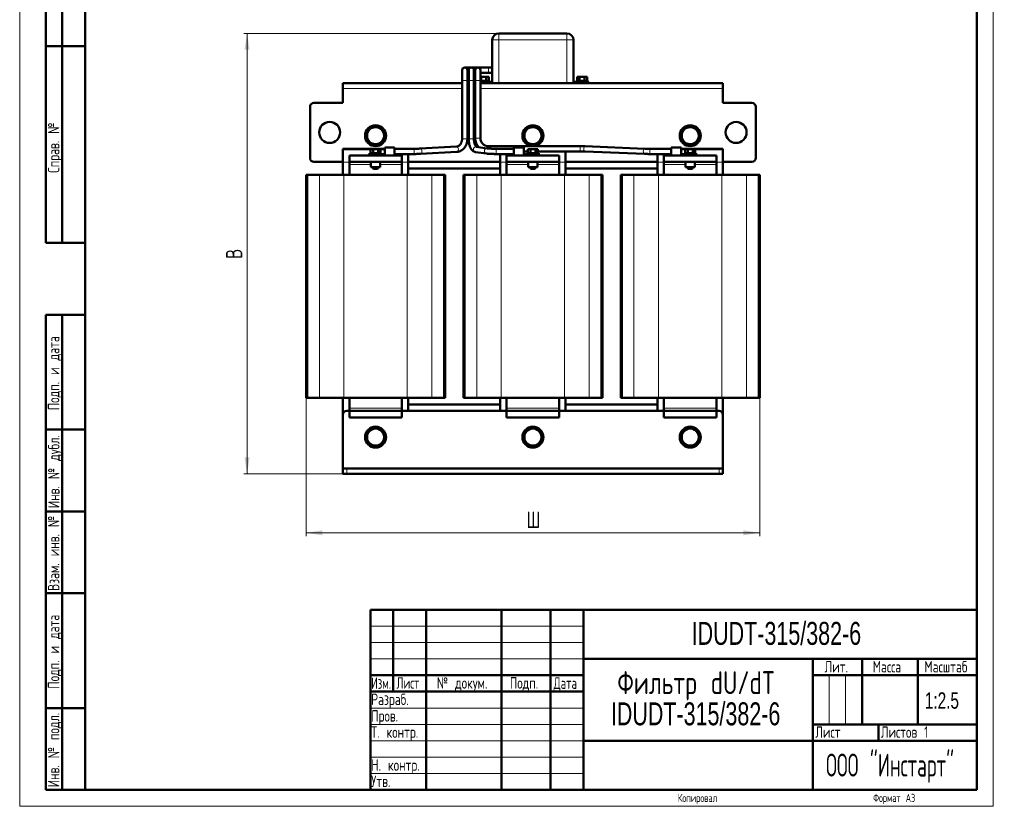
# Model space of a CAD drawing. Header units: millimetres. Extents: x 0 to 751, y 0 to 1050.
# Tile 1 of 2: x 0 to 751, y 0 to 600. Entities that reach past the tile are written whole.
import ezdxf

# ---------------------------------------------------------------- set-up
doc = ezdxf.new("R2010")
doc.units = ezdxf.units.MM
doc.header["$LTSCALE"] = 2.5
doc.linetypes.add('SLD-Сплошная', pattern=[0])
doc.styles.add('SLDTEXTSTYLE0', font='TXT', dxfattribs={"width": 0.7})
doc.styles.add('SLDTEXTSTYLE1', font='TXT', dxfattribs={"width": 0.7, "bigfont": 'bigfont'})
doc.styles.add('SLDTEXTSTYLE2', font='TXT', dxfattribs={"width": 0.705079, "bigfont": 'bigfont'})
doc.styles.add('SLDTEXTSTYLE3', font='TXT', dxfattribs={"width": 0.648852, "bigfont": 'bigfont'})
doc.styles.add('SLDTEXTSTYLE4', font='TXT', dxfattribs={"width": 0.632021, "bigfont": 'bigfont'})
doc.styles.add('SLDTEXTSTYLE5', font='TXT', dxfattribs={"width": 0.625377, "bigfont": 'bigfont'})
doc.styles.add('SLDTEXTSTYLE6', font='TXT', dxfattribs={"width": 0.578033, "bigfont": 'bigfont'})
doc.dimstyles.new('SLDDIMSTYLE0', dxfattribs={"dimtxt": 12.5, "dimasz": 12.5, "dimexe": 0, "dimexo": 0.0625, "dimgap": 3.125, "dimtad": 2, "dimdec": 1, "dimrnd": 1e-09, "dimzin": 12, "dimdsep": 46, "dimtxsty": 'SLDTEXTSTYLE0', "dimsah": 1, "dimcen": 0.09, "dimadec": 0, "dimazin": 3, "dimtfac": 1, "dimtdec": 3, "dimtofl": 0, "dimtmove": 0, "dimatfit": 3, "dimfxl": 0, "dimfrac": 2, "dimtolj": 1, "dimtzin": 12, "dimarcsym": 0})

# ---------------------------------------------------------------- blocks, each defined once
blk = doc.blocks.new('SW_NOTE_0')
at = {"color": 0, "linetype": 'Continuous', "lineweight": 0, "char_height": 17.5, "attachment_point": 2}
for s, insert, style in [('Фильтр dU/dT', (65.62, 22.49), 'SLDTEXTSTYLE1'), ('IDUDT-315/382-6', (65.21, -1.26), 'SLDTEXTSTYLE0')]:
    blk.add_mtext(s, dxfattribs=dict(at, insert=insert, style=style))
blk = doc.blocks.new('_D')
at = {"color": 7, "linetype": 'SLD-Сплошная', "lineweight": 0}
for p, q in [((218.44, 311.64), (218.44, 206.17)), ((564.44, 311.64), (564.44, 206.17)), ((218.44, 208.67), (564.44, 208.67))]:
    blk.add_line(p, q, dxfattribs=at)
at = {"color": 7, "linetype": 'SLD-Сплошная', "lineweight": 18}
for points in [[(218.44, 208.67), (230.94, 206.74), (230.94, 210.59)], [(564.44, 208.67), (551.94, 210.59), (551.94, 206.74)]]:
    blk.add_solid(points, dxfattribs=at)
at = {"color": 7, "linetype": 'SLD-Сплошная', "lineweight": 18, "insert": (386.55, 224.78), "char_height": 12.5, "attachment_point": 1, "style": 'SLDTEXTSTYLE1'}
blk.add_mtext('Ш', dxfattribs=at)
blk = doc.blocks.new('_D_1')
at = {"color": 7, "linetype": 'SLD-Сплошная', "lineweight": 0}
for p, q in [((365.41, 589.67), (170.94, 589.67)), ((173.44, 253.67), (173.44, 589.67)), ((249.41, 253.67), (170.94, 253.67))]:
    blk.add_line(p, q, dxfattribs=at)
at = {"color": 7, "linetype": 'SLD-Сплошная', "lineweight": 18}
for points in [[(173.44, 589.67), (171.51, 577.17), (175.36, 577.17)], [(173.44, 253.67), (175.36, 266.17), (171.51, 266.17)]]:
    blk.add_solid(points, dxfattribs=at)
at = {"color": 7, "linetype": 'SLD-Сплошная', "lineweight": 18, "insert": (157.32, 417.66), "char_height": 12.5, "attachment_point": 1, "rotation": 90, "style": 'SLDTEXTSTYLE1'}
blk.add_mtext('В', dxfattribs=at)

msp = doc.modelspace()

# ---------------------------------------------------------------- linework, layer by layer
at = {"color": 7, "linetype": 'SLD-Сплошная', "lineweight": 18}
for p, q in [((0, 1050), (0, 0)), ((742.5, 1050), (742.5, 0)), ((267.5, 137.5), (430, 137.5)), ((267.5, 125), (430, 125)), ((267.5, 112.5), (430, 112.5)), ((617.5, 100), (617.5, 62.5)), ((630, 100), (630, 62.5)), ((267.5, 75), (430, 75)), ((267.5, 62.5), (430, 62.5)), ((267.5, 50), (430, 50)), ((267.5, 37.5), (430, 37.5)), ((267.5, 25), (430, 25)), ((0, 0), (742.5, 0))]:
    msp.add_line(p, q, dxfattribs=at)
at = {"color": 7, "linetype": 'SLD-Сплошная', "lineweight": 50}
for p, q in [((50, 1037.5), (50, 12.5)), ((50, 1037.5), (50, 12.5)), ((730, 12.5), (730, 1037.5)), ((20, 430), (20, 730)), ((20, 430), (20, 730)), ((32.5, 430), (32.5, 730)), ((32.5, 430), (32.5, 730)), ((417.44, 589.67), (365.44, 589.67)), ((20, 580), (50, 580)), ((50, 580), (20, 580)), ((360.44, 584.67), (360.44, 552.67)), ((422.44, 552.67), (422.44, 584.67)), ((344.48, 563.67), (339.48, 563.67)), ((349.48, 563.67), (344.48, 563.67)), ((357.48, 563.67), (349.48, 563.67)), ((360.44, 563.67), (357.48, 563.67)), ((337.48, 561.67), (337.48, 553.67)), ((341.48, 553.67), (341.48, 561.67)), ((341.48, 559.67), (342.48, 559.67)), ((342.48, 561.67), (342.48, 553.67)), ((346.48, 553.67), (346.48, 561.67)), ((346.48, 559.67), (347.48, 559.67)), ((347.48, 561.67), (347.48, 553.67)), ((351.48, 553.67), (351.48, 561.67)), ((351.48, 559.67), (357.48, 559.67)), ((351.48, 556.47), (352.03, 556.47)), ((352.03, 553.47), (352.03, 556.47)), ((352.03, 556.47), (355.84, 556.47)), ((355.84, 553.47), (355.84, 556.47)), ((355.84, 556.47), (357.75, 556.47)), ((357.48, 559.67), (360.44, 559.67)), ((357.75, 553.47), (357.75, 556.47)), ((425.13, 553.47), (425.13, 556.47)), ((425.13, 556.47), (427.03, 556.47)), ((427.03, 553.47), (427.03, 556.47)), ((427.03, 556.47), (430.84, 556.47)), ((430.84, 553.47), (430.84, 556.47)), ((430.84, 556.47), (432.75, 556.47)), ((432.75, 553.47), (432.75, 556.47)), ((337.48, 551.67), (246.44, 551.67)), ((246.44, 551.67), (246.44, 547.67)), ((337.48, 553.67), (337.48, 509.32)), ((341.48, 509.32), (341.48, 553.67)), ((342.48, 551.67), (341.48, 551.67)), ((342.48, 553.67), (342.48, 509.17)), ((346.48, 509.17), (346.48, 553.67)), ((347.48, 551.67), (346.48, 551.67)), ((347.48, 553.67), (347.48, 509.67)), ((351.48, 509.67), (351.48, 553.67)), ((351.48, 553.47), (358.44, 553.47)), ((351.48, 552.67), (360.44, 552.67)), ((360.44, 551.67), (351.48, 551.67)), ((358.44, 552.67), (358.44, 553.47)), ((360.44, 552.67), (360.44, 551.67)), ((365.44, 551.67), (360.44, 551.67)), ((417.44, 551.67), (365.44, 551.67)), ((422.44, 551.67), (417.44, 551.67)), ((422.44, 551.67), (422.44, 552.67)), ((422.44, 552.67), (433.23, 552.67)), ((536.44, 551.67), (422.44, 551.67)), ((424.44, 553.47), (424.44, 552.67)), ((424.44, 553.47), (433.44, 553.47)), ((433.91, 552.67), (433.23, 552.67)), ((433.44, 552.67), (433.44, 553.47)), ((433.91, 551.67), (433.91, 552.67)), ((536.44, 547.67), (536.44, 551.67)), ((246.44, 547.67), (246.44, 536.67)), ((536.44, 536.67), (536.44, 547.67)), ((221.44, 533.67), (221.44, 494.67)), ((246.44, 536.67), (224.44, 536.67)), ((558.44, 536.67), (536.44, 536.67)), ((561.44, 494.67), (561.44, 533.67)), ((271.44, 519.17), (268.19, 517.3)), ((274.69, 517.3), (271.44, 519.17)), ((391.44, 519.17), (388.19, 517.3)), ((394.69, 517.3), (391.44, 519.17)), ((511.44, 519.17), (508.19, 517.3)), ((514.69, 517.3), (511.44, 519.17)), ((268.19, 517.3), (264.94, 515.42)), ((264.94, 515.42), (264.94, 511.67)), ((264.94, 511.67), (264.94, 507.91)), ((277.94, 515.42), (274.69, 517.3)), ((277.94, 511.67), (277.94, 515.42)), ((277.94, 507.91), (277.94, 511.67)), ((388.19, 517.3), (384.94, 515.42)), ((384.94, 515.42), (384.94, 511.67)), ((384.94, 511.67), (384.94, 507.91)), ((397.94, 515.42), (394.69, 517.3)), ((397.94, 511.67), (397.94, 515.42)), ((397.94, 507.91), (397.94, 511.67)), ((508.19, 517.3), (504.94, 515.42)), ((504.94, 515.42), (504.94, 511.67)), ((504.94, 511.67), (504.94, 507.91)), ((517.94, 515.42), (514.69, 517.3)), ((517.94, 511.67), (517.94, 515.42)), ((517.94, 507.91), (517.94, 511.67)), ((264.94, 507.91), (268.19, 506.04)), ((268.19, 506.04), (271.44, 504.16)), ((271.44, 504.16), (274.69, 506.04)), ((274.69, 506.04), (277.94, 507.91)), ((333.3, 503.33), (305.53, 501.79)), ((427.39, 503.67), (357.48, 503.67)), ((384.94, 507.91), (388.19, 506.04)), ((388.19, 506.04), (391.44, 504.16)), ((391.44, 504.16), (394.69, 506.04)), ((394.69, 506.04), (397.94, 507.91)), ((476.74, 501.75), (431.39, 503.59)), ((504.94, 507.91), (508.19, 506.04)), ((508.19, 506.04), (511.44, 504.16)), ((511.44, 504.16), (514.69, 506.04)), ((514.69, 506.04), (517.94, 507.91)), ((246.44, 501.42), (246.44, 501.67)), ((246.44, 501.67), (278.43, 501.67)), ((246.44, 501.42), (278.43, 501.42)), ((246.44, 501.42), (246.44, 491.42)), ((251.44, 491.67), (251.44, 496.67)), ((251.44, 496.67), (291.44, 496.67)), ((266.94, 498.33), (266.94, 497.53)), ((266.94, 498.33), (275.94, 498.33)), ((266.94, 497.53), (274.27, 497.53)), ((267.63, 498.33), (267.63, 501.33)), ((267.63, 501.33), (269.53, 501.33)), ((267.68, 496.67), (267.68, 497.53)), ((269.53, 498.33), (269.53, 501.33)), ((269.53, 501.33), (273.34, 501.33)), ((273.34, 498.33), (273.34, 501.33)), ((273.34, 501.33), (275.25, 501.33)), ((274.27, 497.53), (278.43, 497.53)), ((275.25, 498.33), (275.25, 501.33)), ((275.94, 497.53), (275.94, 498.33)), ((285.95, 502.69), (278.43, 502.69)), ((278.43, 502.69), (278.43, 497.28)), ((278.43, 497.28), (278.43, 496.67)), ((285.95, 496.67), (285.95, 502.69)), ((300.77, 501.68), (285.95, 501.68)), ((285.95, 497.68), (300.77, 497.68)), ((291.44, 496.67), (291.44, 491.67)), ((296.44, 497.68), (296.44, 491.42)), ((305.75, 497.8), (333.52, 499.33)), ((347.6, 499.2), (355.98, 498.01)), ((356.54, 501.97), (348.16, 503.16)), ((376.92, 501.68), (363.39, 501.68)), ((363.39, 497.68), (376.92, 497.68)), ((366.44, 497.68), (366.44, 491.42)), ((371.44, 491.67), (371.44, 496.67)), ((371.44, 496.67), (411.44, 496.67)), ((384.45, 502.69), (376.92, 502.69)), ((376.92, 502.69), (376.92, 499.68)), ((376.92, 499.68), (376.92, 496.67)), ((384.45, 497.28), (384.45, 502.69)), ((384.45, 499.67), (387.63, 499.67)), ((384.45, 497.53), (388.6, 497.53)), ((384.45, 496.67), (384.45, 497.28)), ((386.94, 498.33), (386.94, 497.53)), ((386.94, 498.33), (395.94, 498.33)), ((387.63, 498.33), (387.63, 501.33)), ((387.63, 501.33), (389.53, 501.33)), ((388.6, 497.53), (395.94, 497.53)), ((389.53, 498.33), (389.53, 501.33)), ((389.53, 501.33), (393.34, 501.33)), ((393.34, 498.33), (393.34, 501.33)), ((393.34, 501.33), (395.25, 501.33)), ((395.19, 496.67), (395.19, 497.53)), ((395.25, 498.33), (395.25, 501.33)), ((395.25, 499.67), (427.39, 499.67)), ((395.94, 497.53), (395.94, 498.33)), ((411.44, 496.67), (411.44, 491.67)), ((416.44, 499.67), (416.44, 491.42)), ((431.23, 499.59), (476.58, 497.75)), ((496.92, 501.68), (480.58, 501.68)), ((480.58, 497.68), (496.92, 497.68)), ((486.44, 497.68), (486.44, 491.42)), ((491.44, 491.67), (491.44, 496.67)), ((491.44, 496.67), (531.44, 496.67)), ((504.45, 502.69), (496.92, 502.69)), ((496.92, 502.69), (496.92, 499.68)), ((496.92, 499.68), (496.92, 496.67)), ((504.45, 497.28), (504.45, 502.69)), ((504.45, 501.67), (536.44, 501.67)), ((504.45, 501.42), (536.44, 501.42)), ((504.45, 497.53), (508.6, 497.53)), ((504.45, 496.67), (504.45, 497.28)), ((506.94, 498.33), (506.94, 497.53)), ((506.94, 498.33), (515.94, 498.33)), ((507.63, 498.33), (507.63, 501.33)), ((507.63, 501.33), (509.53, 501.33)), ((508.6, 497.53), (515.94, 497.53)), ((509.53, 498.33), (509.53, 501.33)), ((509.53, 501.33), (513.34, 501.33)), ((513.34, 498.33), (513.34, 501.33)), ((513.34, 501.33), (515.25, 501.33)), ((515.19, 496.67), (515.19, 497.53)), ((515.25, 498.33), (515.25, 501.33)), ((515.94, 497.53), (515.94, 498.33)), ((531.44, 496.67), (531.44, 491.67)), ((536.44, 501.67), (536.44, 501.42)), ((536.44, 501.42), (536.44, 491.42)), ((224.44, 491.67), (246.44, 491.67)), ((246.44, 491.42), (246.44, 481.67)), ((251.44, 491.67), (291.44, 491.67)), ((251.44, 491.67), (251.44, 489.67)), ((251.44, 489.67), (251.44, 481.67)), ((267.94, 491.67), (267.94, 487.67)), ((274.94, 487.67), (274.94, 491.67)), ((291.44, 491.67), (291.44, 489.67)), ((291.44, 489.67), (291.44, 481.67)), ((296.44, 491.67), (366.44, 491.67)), ((296.44, 491.42), (296.44, 481.67)), ((366.44, 491.42), (366.44, 481.67)), ((371.44, 491.67), (411.44, 491.67)), ((371.44, 491.67), (371.44, 489.67)), ((371.44, 489.67), (371.44, 481.67)), ((387.94, 491.67), (387.94, 487.67)), ((394.94, 487.67), (394.94, 491.67)), ((411.44, 491.67), (411.44, 489.67)), ((411.44, 489.67), (411.44, 481.67)), ((416.44, 491.67), (486.44, 491.67)), ((416.44, 491.42), (416.44, 481.67)), ((486.44, 491.42), (486.44, 481.67)), ((491.44, 491.67), (531.44, 491.67)), ((491.44, 491.67), (491.44, 489.67)), ((491.44, 489.67), (491.44, 481.67)), ((507.94, 491.67), (507.94, 487.67)), ((514.94, 487.67), (514.94, 491.67)), ((531.44, 491.67), (531.44, 489.67)), ((531.44, 489.67), (531.44, 481.67)), ((536.44, 491.67), (558.44, 491.67)), ((536.44, 491.42), (536.44, 481.67)), ((218.44, 481.67), (218.44, 311.67)), ((219.71, 481.67), (218.44, 481.67)), ((228.57, 481.67), (219.71, 481.67)), ((247.3, 481.67), (228.57, 481.67)), ((295.58, 481.67), (247.3, 481.67)), ((267.94, 487.67), (274.94, 487.67)), ((269.44, 487.67), (269.44, 486.83)), ((269.44, 486.83), (269.94, 486.33)), ((269.44, 486.83), (271.44, 486.83)), ((269.94, 486.33), (271.44, 486.33)), ((271.44, 486.83), (273.44, 486.83)), ((271.44, 486.33), (272.94, 486.33)), ((272.94, 486.33), (273.44, 486.83)), ((273.44, 486.83), (273.44, 487.67)), ((314.3, 481.67), (295.58, 481.67)), ((296.44, 486.67), (366.44, 486.67)), ((323.16, 481.67), (314.3, 481.67)), ((324.44, 481.67), (323.16, 481.67)), ((324.44, 311.67), (324.44, 481.67)), ((338.44, 481.67), (338.44, 311.67)), ((339.71, 481.67), (338.44, 481.67)), ((348.57, 481.67), (339.71, 481.67)), ((367.3, 481.67), (348.57, 481.67)), ((415.58, 481.67), (367.3, 481.67)), ((387.94, 487.67), (394.94, 487.67)), ((389.44, 487.67), (389.44, 486.83)), ((389.44, 486.83), (389.94, 486.33)), ((389.44, 486.83), (391.44, 486.83)), ((389.94, 486.33), (391.44, 486.33)), ((391.44, 486.83), (393.44, 486.83)), ((391.44, 486.33), (392.94, 486.33)), ((392.94, 486.33), (393.44, 486.83)), ((393.44, 486.83), (393.44, 487.67)), ((434.3, 481.67), (415.58, 481.67)), ((416.44, 486.67), (486.44, 486.67)), ((443.16, 481.67), (434.3, 481.67)), ((444.44, 481.67), (443.16, 481.67)), ((444.44, 311.67), (444.44, 481.67)), ((458.44, 481.67), (458.44, 311.67)), ((459.71, 481.67), (458.44, 481.67)), ((468.57, 481.67), (459.71, 481.67)), ((487.3, 481.67), (468.57, 481.67)), ((535.58, 481.67), (487.3, 481.67)), ((507.94, 487.67), (514.94, 487.67)), ((509.44, 487.67), (509.44, 486.83)), ((509.44, 486.83), (509.94, 486.33)), ((509.44, 486.83), (511.44, 486.83)), ((509.94, 486.33), (511.44, 486.33)), ((511.44, 486.83), (513.44, 486.83)), ((511.44, 486.33), (512.94, 486.33)), ((512.94, 486.33), (513.44, 486.83)), ((513.44, 486.83), (513.44, 487.67)), ((554.3, 481.67), (535.58, 481.67)), ((563.16, 481.67), (554.3, 481.67)), ((564.44, 481.67), (563.16, 481.67)), ((564.44, 311.67), (564.44, 481.67)), ((20, 430), (50, 430)), ((20, 12.5), (20, 375)), ((20, 375), (50, 375)), ((32.5, 12.5), (32.5, 375)), ((219.71, 311.67), (218.44, 311.67)), ((228.57, 311.67), (219.71, 311.67)), ((247.3, 311.67), (228.57, 311.67)), ((246.44, 311.67), (246.44, 298.67)), ((295.58, 311.67), (247.3, 311.67)), ((251.44, 303.67), (251.44, 311.67)), ((291.44, 303.67), (291.44, 311.67)), ((314.3, 311.67), (295.58, 311.67)), ((296.44, 301.67), (296.44, 311.67)), ((323.16, 311.67), (314.3, 311.67)), ((324.44, 311.67), (323.16, 311.67)), ((339.71, 311.67), (338.44, 311.67)), ((348.57, 311.67), (339.71, 311.67)), ((367.3, 311.67), (348.57, 311.67)), ((366.44, 311.67), (366.44, 301.67)), ((415.58, 311.67), (367.3, 311.67)), ((371.44, 303.67), (371.44, 311.67)), ((411.44, 303.67), (411.44, 311.67)), ((434.3, 311.67), (415.58, 311.67)), ((416.44, 301.67), (416.44, 311.67)), ((443.16, 311.67), (434.3, 311.67)), ((444.44, 311.67), (443.16, 311.67)), ((459.71, 311.67), (458.44, 311.67)), ((468.57, 311.67), (459.71, 311.67)), ((487.3, 311.67), (468.57, 311.67)), ((486.44, 311.67), (486.44, 301.67)), ((535.58, 311.67), (487.3, 311.67)), ((491.44, 303.67), (491.44, 311.67)), ((531.44, 303.67), (531.44, 311.67)), ((554.3, 311.67), (535.58, 311.67)), ((536.44, 298.67), (536.44, 311.67)), ((563.16, 311.67), (554.3, 311.67)), ((564.44, 311.67), (563.16, 311.67)), ((251.44, 301.67), (249.44, 301.67)), ((251.44, 301.67), (251.44, 303.67)), ((251.44, 301.67), (291.44, 301.67)), ((251.44, 296.67), (251.44, 301.67)), ((291.44, 301.67), (291.44, 303.67)), ((291.44, 296.67), (291.44, 301.67)), ((371.44, 301.67), (291.44, 301.67)), ((366.44, 306.67), (296.44, 306.67)), ((371.44, 301.67), (371.44, 303.67)), ((371.44, 301.67), (411.44, 301.67)), ((371.44, 296.67), (371.44, 301.67)), ((411.44, 301.67), (411.44, 303.67)), ((411.44, 296.67), (411.44, 301.67)), ((491.44, 301.67), (411.44, 301.67)), ((486.44, 306.67), (416.44, 306.67)), ((491.44, 301.67), (491.44, 303.67)), ((491.44, 301.67), (531.44, 301.67)), ((491.44, 296.67), (491.44, 301.67)), ((531.44, 301.67), (531.44, 303.67)), ((531.44, 296.67), (531.44, 301.67)), ((533.44, 301.67), (531.44, 301.67)), ((246.44, 298.67), (246.44, 257.67)), ((251.44, 296.67), (291.44, 296.67)), ((371.44, 296.67), (411.44, 296.67)), ((491.44, 296.67), (531.44, 296.67)), ((536.44, 298.67), (536.44, 257.67)), ((50, 287.5), (20, 287.5)), ((268.19, 287.3), (264.94, 285.42)), ((264.94, 285.42), (264.94, 281.67)), ((271.44, 289.17), (268.19, 287.3)), ((274.69, 287.3), (271.44, 289.17)), ((277.94, 285.42), (274.69, 287.3)), ((277.94, 281.67), (277.94, 285.42)), ((388.19, 287.3), (384.94, 285.42)), ((384.94, 285.42), (384.94, 281.67)), ((391.44, 289.17), (388.19, 287.3)), ((394.69, 287.3), (391.44, 289.17)), ((397.94, 285.42), (394.69, 287.3)), ((397.94, 281.67), (397.94, 285.42)), ((508.19, 287.3), (504.94, 285.42)), ((504.94, 285.42), (504.94, 281.67)), ((511.44, 289.17), (508.19, 287.3)), ((514.69, 287.3), (511.44, 289.17)), ((517.94, 285.42), (514.69, 287.3)), ((517.94, 281.67), (517.94, 285.42)), ((264.94, 281.67), (264.94, 277.91)), ((264.94, 277.91), (268.19, 276.04)), ((274.69, 276.04), (277.94, 277.91)), ((277.94, 277.91), (277.94, 281.67)), ((384.94, 281.67), (384.94, 277.91)), ((384.94, 277.91), (388.19, 276.04)), ((394.69, 276.04), (397.94, 277.91)), ((397.94, 277.91), (397.94, 281.67)), ((504.94, 281.67), (504.94, 277.91)), ((504.94, 277.91), (508.19, 276.04)), ((514.69, 276.04), (517.94, 277.91)), ((517.94, 277.91), (517.94, 281.67)), ((268.19, 276.04), (271.44, 274.16)), ((271.44, 274.16), (274.69, 276.04)), ((388.19, 276.04), (391.44, 274.16)), ((391.44, 274.16), (394.69, 276.04)), ((508.19, 276.04), (511.44, 274.16)), ((511.44, 274.16), (514.69, 276.04)), ((246.44, 257.67), (246.44, 253.67)), ((249.44, 257.67), (246.44, 257.67)), ((533.44, 257.67), (249.44, 257.67)), ((536.44, 257.67), (533.44, 257.67)), ((536.44, 257.67), (536.44, 253.67)), ((246.44, 253.67), (249.44, 253.67)), ((249.44, 253.67), (533.44, 253.67)), ((533.44, 253.67), (536.44, 253.67)), ((50, 225), (20, 225)), ((50, 162.5), (20, 162.5)), ((267.5, 150), (730, 150)), ((267.5, 150), (267.5, 12.5)), ((285, 87.5), (285, 150)), ((310, 150), (310, 12.5)), ((367.5, 150), (367.5, 12.5)), ((405, 150), (405, 12.5)), ((430, 150), (430, 12.5)), ((430, 112.5), (730, 112.5)), ((605, 112.5), (605, 12.5)), ((642.5, 112.5), (642.5, 62.5)), ((685, 112.5), (685, 62.5)), ((267.5, 100), (430, 100)), ((605, 100), (730, 100)), ((267.5, 87.5), (430, 87.5)), ((20, 75), (50, 75)), ((605, 62.5), (730, 62.5)), ((655, 62.5), (655, 50)), ((430, 50), (730, 50)), ((20, 12.5), (50, 12.5)), ((50, 12.5), (730, 12.5))]:
    msp.add_line(p, q, dxfattribs=at)
at = {"color": 8, "linetype": 'SLD-Сплошная', "lineweight": 18}
for p, q in [((365.44, 584.67), (365.44, 589.67)), ((417.44, 584.67), (417.44, 589.67)), ((365.44, 584.67), (360.44, 584.67)), ((365.44, 584.67), (417.44, 584.67)), ((365.44, 551.67), (365.44, 584.67)), ((422.44, 584.67), (417.44, 584.67)), ((417.44, 584.67), (417.44, 551.67)), ((357.48, 559.67), (357.48, 563.67)), ((337.48, 553.67), (339.48, 553.67)), ((339.48, 553.67), (341.48, 553.67)), ((342.48, 553.67), (344.48, 553.67)), ((344.48, 553.67), (346.48, 553.67)), ((349.48, 553.67), (347.48, 553.67)), ((351.48, 553.67), (349.48, 553.67)), ((433.23, 552.67), (433.23, 551.67)), ((337.48, 547.67), (246.44, 547.67)), ((342.48, 547.67), (341.48, 547.67)), ((347.48, 547.67), (346.48, 547.67)), ((536.44, 547.67), (351.48, 547.67)), ((337.48, 509.32), (339.48, 509.32)), ((339.48, 509.32), (341.48, 509.32)), ((342.48, 509.17), (344.48, 509.17)), ((344.48, 509.17), (346.48, 509.17)), ((351.48, 509.67), (347.48, 509.67)), ((357.48, 503.67), (357.48, 501.88)), ((427.39, 499.67), (427.39, 503.67)), ((273.58, 496.67), (273.58, 497.53)), ((300.77, 501.68), (300.77, 499.53)), ((300.77, 499.53), (300.77, 497.68)), ((363.39, 499.53), (363.39, 501.68)), ((363.39, 497.68), (363.39, 499.53)), ((389.3, 497.53), (389.3, 496.67)), ((480.58, 499.53), (480.58, 501.68)), ((480.58, 497.68), (480.58, 499.53)), ((509.3, 497.53), (509.3, 496.67)), ((251.44, 491.42), (246.44, 491.42)), ((267.94, 489.67), (251.44, 489.67)), ((291.44, 489.67), (274.94, 489.67)), ((296.44, 491.42), (291.44, 491.42)), ((371.44, 491.42), (366.44, 491.42)), ((387.94, 489.67), (371.44, 489.67)), ((411.44, 489.67), (394.94, 489.67)), ((416.44, 491.42), (411.44, 491.42)), ((491.44, 491.42), (486.44, 491.42)), ((507.94, 489.67), (491.44, 489.67)), ((531.44, 489.67), (514.94, 489.67)), ((536.44, 491.42), (531.44, 491.42)), ((219.71, 311.67), (219.71, 481.67)), ((228.57, 481.67), (228.57, 311.67)), ((247.3, 311.67), (247.3, 481.67)), ((295.58, 481.67), (295.58, 311.67)), ((314.3, 311.67), (314.3, 481.67)), ((323.16, 481.67), (323.16, 311.67)), ((339.71, 311.67), (339.71, 481.67)), ((348.57, 481.67), (348.57, 311.67)), ((367.3, 311.67), (367.3, 481.67)), ((415.58, 481.67), (415.58, 311.67)), ((434.3, 311.67), (434.3, 481.67)), ((443.16, 481.67), (443.16, 311.67)), ((459.71, 311.67), (459.71, 481.67)), ((468.57, 481.67), (468.57, 311.67)), ((487.3, 311.67), (487.3, 481.67)), ((535.58, 481.67), (535.58, 311.67)), ((554.3, 311.67), (554.3, 481.67)), ((563.16, 481.67), (563.16, 311.67)), ((291.44, 303.67), (251.44, 303.67)), ((411.44, 303.67), (371.44, 303.67)), ((531.44, 303.67), (491.44, 303.67)), ((249.44, 253.67), (249.44, 257.67)), ((533.44, 257.67), (533.44, 253.67))]:
    msp.add_line(p, q, dxfattribs=at)
at = {"color": 8, "linetype": 'SLD-Сплошная', "lineweight": 18, "flags": 128}
for points in [[(333.3, 503.33), (333.34, 503.33), (333.81, 503.18), (334.22, 502.74), (334.5, 502.09), (334.62, 501.33), (334.55, 500.57), (334.31, 499.92), (333.94, 499.48), (333.52, 499.33)], [(431.23, 499.59), (430.94, 499.7), (430.62, 500.09), (430.41, 500.71), (430.33, 501.47), (430.41, 502.24), (430.62, 502.91), (430.94, 503.39), (431.31, 503.59), (431.39, 503.59)], [(305.52, 501.79), (305.57, 501.79), (306.04, 501.64), (306.45, 501.21), (306.73, 500.56), (306.85, 499.79)], [(306.85, 499.79), (306.79, 499.03), (306.55, 498.38), (306.17, 497.95), (305.74, 497.8)], [(347.6, 499.2), (347.14, 499.34), (346.58, 499.77), (346.21, 500.42), (346.1, 501.18), (346.26, 501.95), (346.66, 502.59), (347.25, 503.03), (347.94, 503.18), (348.16, 503.16)], [(356, 498.01), (355.53, 498.15), (354.96, 498.58), (354.59, 499.23), (354.48, 499.99), (354.64, 500.76), (355.04, 501.4), (355.63, 501.84), (356.32, 501.99), (356.56, 501.97)], [(476.59, 497.75), (476.23, 497.9), (475.92, 498.34), (475.73, 498.99), (475.68, 499.75), (475.78, 500.52), (476.01, 501.16), (476.34, 501.6), (476.72, 501.75), (476.75, 501.75)]]:
    msp.add_lwpolyline(points, dxfattribs=at)
at = {"color": 7, "linetype": 'SLD-Сплошная', "lineweight": 50}
for centre in [(236.44, 514.17), (271.44, 511.67), (391.44, 511.67), (511.44, 511.67), (546.44, 514.17), (271.44, 281.67), (391.44, 281.67), (511.44, 281.67)]:
    msp.add_circle(centre, 8, dxfattribs=at)
for centre, radius, start, end in [((365.44, 584.67), 5, 90, 180), ((417.44, 584.67), 5, 0, 90), ((339.48, 561.67), 2, 0, 180), ((344.48, 561.67), 2, 0, 180), ((349.48, 561.67), 2, 90, 180), ((349.48, 561.67), 2, 0, 90), ((224.44, 533.67), 3, 90, 180), ((558.44, 533.67), 3, 0, 90), ((271.44, 511.67), 6.5, 120, 180), ((271.44, 511.67), 6.5, 180, 240), ((271.44, 511.67), 6.5, 60, 120), ((271.44, 511.67), 6.5, 360, 60), ((271.44, 511.67), 6.5, 300, 360), ((391.44, 511.67), 6.5, 120, 180), ((391.44, 511.67), 6.5, 180, 240), ((391.44, 511.67), 6.5, 60, 120), ((391.44, 511.67), 6.5, 360, 60), ((391.44, 511.67), 6.5, 300, 360), ((511.44, 511.67), 6.5, 120, 180), ((511.44, 511.67), 6.5, 180, 240), ((511.44, 511.67), 6.5, 60, 120), ((511.44, 511.67), 6.5, 360, 60), ((511.44, 511.67), 6.5, 300, 360), ((271.44, 511.67), 6.5, 240, 300), ((357.48, 509.67), 10, 180, 222.71372), ((357.48, 509.67), 6, 180, 270), ((391.44, 511.67), 6.5, 240, 300), ((511.44, 511.67), 6.5, 240, 300), ((224.44, 494.67), 3, 180, 270), ((558.44, 494.67), 3, 270, 0), ((249.44, 298.67), 3, 90, 180), ((533.44, 298.67), 3, 0, 90), ((271.44, 281.67), 6.5, 120, 180), ((271.44, 281.67), 6.5, 60, 120), ((271.44, 281.67), 6.5, 360, 60), ((391.44, 281.67), 6.5, 120, 180), ((391.44, 281.67), 6.5, 60, 120), ((391.44, 281.67), 6.5, 360, 60), ((511.44, 281.67), 6.5, 120, 180), ((511.44, 281.67), 6.5, 60, 120), ((511.44, 281.67), 6.5, 0, 60), ((271.44, 281.67), 6.5, 180, 240), ((271.44, 281.67), 6.5, 300, 360), ((391.44, 281.67), 6.5, 180, 240), ((391.44, 281.67), 6.5, 300, 360), ((511.44, 281.67), 6.5, 180, 240), ((511.44, 281.67), 6.5, 300, 0), ((271.44, 281.67), 6.5, 240, 300), ((391.44, 281.67), 6.5, 240, 300), ((511.44, 281.67), 6.5, 240, 300)]:
    msp.add_arc(centre, radius, start, end, dxfattribs=at)
for points, knots in [([(337.48, 509.32), (337.46, 508.85), (337.43, 508.18), (337.22, 507.25), (336.98, 506.5), (336.6, 505.69), (336.12, 504.95), (335.53, 504.31), (334.86, 503.8), (334.12, 503.47), (333.59, 503.31), (333.31, 503.33), (333.3, 503.33)], [0, 0, 0, 0, 0.148463, 0.20696, 0.303511, 0.402692, 0.508385, 0.618758, 0.734476, 0.857888, 0.993948, 1, 1, 1, 1]), ([(333.51, 499.36), (333.91, 499.39), (334.77, 499.45), (336.05, 499.91), (337.33, 500.61), (338.47, 501.56), (339.45, 502.7), (340.23, 503.96), (340.78, 505.21), (341.13, 506.37), (341.37, 507.51), (341.47, 508.48), (341.48, 509.12), (341.48, 509.32)], [0, 0, 0, 0, 0.089246, 0.197188, 0.305599, 0.414127, 0.521811, 0.626765, 0.724266, 0.804378, 0.87322, 0.958983, 1, 1, 1, 1]), ([(342.48, 509.17), (342.5, 508.58), (342.52, 507.75), (342.65, 506.56), (342.81, 505.58), (343.07, 504.48), (343.41, 503.41), (343.84, 502.39), (344.37, 501.46), (345, 500.63), (345.75, 499.94), (346.62, 499.46), (347.3, 499.2), (347.67, 499.2), (347.71, 499.2)], [0, 0, 0, 0, 0.12304, 0.172792, 0.254569, 0.338014, 0.426389, 0.517531, 0.610967, 0.706294, 0.801597, 0.895344, 0.988547, 1, 1, 1, 1]), ([(348.21, 503.15), (348.21, 503.15), (348.24, 503.15), (348.14, 503.18), (347.92, 503.4), (347.62, 503.81), (347.32, 504.41), (347.03, 505.19), (346.8, 506.06), (346.64, 506.93), (346.52, 507.93), (346.5, 508.68), (346.48, 509.17)], [0, 0, 0, 0, 0.000254, 0.117964, 0.223771, 0.331195, 0.441214, 0.551362, 0.672546, 0.764567, 0.849204, 1, 1, 1, 1]), ([(431.38, 503.59), (431.25, 503.59), (430.83, 503.61), (430.08, 503.63), (429.1, 503.65), (428.21, 503.66), (427.61, 503.67), (427.39, 503.67)], [0, 0, 0, 0, 0.106869, 0.35454, 0.571924, 0.837892, 1, 1, 1, 1]), ([(305.52, 501.79), (305.47, 501.79), (305.11, 501.77), (304.37, 501.74), (303.41, 501.71), (302.47, 501.69), (301.6, 501.68), (301.01, 501.68), (300.77, 501.68)], [0, 0, 0, 0, 0.036692, 0.288694, 0.485257, 0.654818, 0.859321, 1, 1, 1, 1]), ([(300.77, 497.68), (301.32, 497.68), (302.08, 497.68), (303.17, 497.7), (304.04, 497.72), (304.96, 497.76), (305.5, 497.79), (305.74, 497.8)], [0, 0, 0, 0, 0.305999, 0.428719, 0.628829, 0.829878, 1, 1, 1, 1]), ([(356, 498.02), (356.11, 498), (356.49, 497.94), (357.36, 497.86), (358.54, 497.79), (359.69, 497.74), (360.7, 497.71), (361.68, 497.69), (362.57, 497.68), (363.17, 497.68), (363.39, 497.68)], [0, 0, 0, 0, 0.070657, 0.260552, 0.437886, 0.585949, 0.700768, 0.801546, 0.924848, 1, 1, 1, 1]), ([(363.39, 501.68), (362.87, 501.68), (362.14, 501.68), (361.1, 501.7), (360.26, 501.72), (359.34, 501.76), (358.49, 501.8), (357.74, 501.85), (357.13, 501.9), (356.73, 501.94), (356.59, 501.97), (356.56, 501.97)], [0, 0, 0, 0, 0.182192, 0.255384, 0.374387, 0.493459, 0.616094, 0.737512, 0.854999, 0.965692, 1, 1, 1, 1]), ([(427.39, 499.67), (427.91, 499.66), (428.65, 499.66), (429.69, 499.64), (430.46, 499.62), (430.99, 499.6), (431.22, 499.59)], [0, 0, 0, 0, 0.389807, 0.546405, 0.801016, 1, 1, 1, 1]), ([(476.59, 497.75), (476.72, 497.75), (477.14, 497.73), (477.89, 497.71), (478.87, 497.69), (479.76, 497.68), (480.36, 497.68), (480.58, 497.68)], [0, 0, 0, 0, 0.106869, 0.35454, 0.571924, 0.837892, 1, 1, 1, 1]), ([(480.58, 501.68), (480.06, 501.68), (479.32, 501.68), (478.28, 501.7), (477.51, 501.72), (476.98, 501.74), (476.74, 501.75)], [0, 0, 0, 0, 0.3898207, 0.5464244, 0.8010448, 1, 1, 1, 1])]:
    msp.add_open_spline(points, degree=3, knots=knots, dxfattribs=at)

# ---------------------------------------------------------------- block references
at = {"color": 7, "linetype": 'Continuous', "lineweight": 0}
msp.add_blockref('SW_NOTE_0', (450.35, 80.58), dxfattribs=at)

# ---------------------------------------------------------------- texts
at = {"color": 7, "linetype": 'Continuous', "lineweight": 0, "char_height": 8.75, "attachment_point": 2, "rotation": 90, "style": 'SLDTEXTSTYLE1'}
for s, insert in [('Справ. №', (21.5, 502.53)), ('Подп. и дата', (21.5, 330.44)), ('Инв. № дубл.', (21.65, 255.34)), ('Взам. инв. №', (21.5, 193.01)), ('Подп. и дата', (21.5, 117.94)), ('Инв. № подл.', (21.5, 42.95))]:
    msp.add_mtext(s, dxfattribs=dict(at, insert=insert))
at = {"color": 7, "linetype": 'Continuous', "lineweight": 0}
for s, insert, char_height, attachment_point, style in [('IDUDT-315/382-6', (577.2, 140.69), 17.5, 2, 'SLDTEXTSTYLE0'), ('Лит.', (622.89, 110.85), 8.75, 2, 'SLDTEXTSTYLE1'), ('Масса', (661.52, 110.85), 8.75, 2, 'SLDTEXTSTYLE1'), ('Масштаб', (706.49, 110.85), 8.75, 2, 'SLDTEXTSTYLE2'), ('Изм.', (275.68, 98.35), 8.75, 2, 'SLDTEXTSTYLE5'), ('Лист', (296.14, 98.5), 8.75, 2, 'SLDTEXTSTYLE4'), ('№ докум.', (337.47, 98.5), 8.75, 2, 'SLDTEXTSTYLE1'), ('Подп.', (384.69, 98.5), 8.75, 2, 'SLDTEXTSTYLE1'), ('Дата', (416.17, 98.35), 8.75, 2, 'SLDTEXTSTYLE3'), ('Разраб.', (268.12, 86), 8.75, 1, 'SLDTEXTSTYLE1'), ('1:2.5', (703.44, 86.97), 12.5, 2, 'SLDTEXTSTYLE0'), ('Пров.', (268.12, 73.35), 8.75, 1, 'SLDTEXTSTYLE1'), ('Т. контр.', (268.12, 61), 8.75, 1, 'SLDTEXTSTYLE1'), ('Лист', (606.88, 61), 8.75, 1, 'SLDTEXTSTYLE1'), ('Листов 1', (656.88, 61), 8.75, 1, 'SLDTEXTSTYLE1'), ('ООО "Инстарт"', (663.9, 40.2), 17.5, 2, 'SLDTEXTSTYLE6'), ('Н. контр.', (268.12, 35.85), 8.75, 1, 'SLDTEXTSTYLE1'), ('Утв.', (268.12, 23.5), 8.75, 1, 'SLDTEXTSTYLE1'), ('Копировал', (517.01, 9.56), 6.25, 2, 'SLDTEXTSTYLE1'), ('Формат А3', (667.03, 9.56), 6.25, 2, 'SLDTEXTSTYLE1')]:
    msp.add_mtext(s, dxfattribs=dict(at, insert=insert, char_height=char_height, attachment_point=attachment_point, style=style))

# ---------------------------------------------------------------- dimensions: what is measured, and where the dimension line sits
at = {"color": 7, "linetype": 'SLD-Сплошная', "lineweight": 18}
for base, p1, p2, angle, text, picture, middle in [((173.44, 589.67), (249.44, 253.67), (365.44, 589.67), 90, 'В', '_D_1', (173.44, 421.67)), ((564.44, 208.67), (218.44, 311.67), (564.44, 311.67), 0, 'Ш', '_D', (391.44, 208.67))]:
    dim = msp.add_linear_dim(base=base, p1=p1, p2=p2, angle=angle, text=text, dimstyle='SLDDIMSTYLE0', dxfattribs=at)
    dim.commit()
    dim.dimension.update_dxf_attribs({"geometry": picture, "text_midpoint": middle, "dimtype": 160})

doc.saveas('drawing.dxf')
